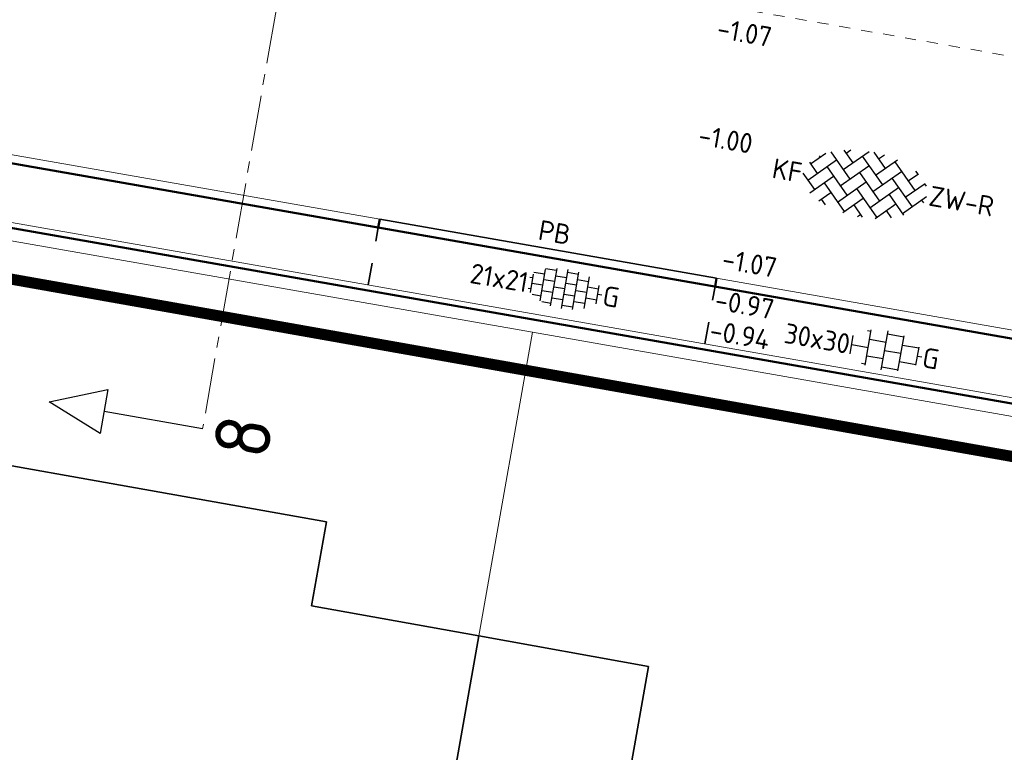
# Model space of a CAD drawing. Header units: metres. Extents: x 2514 to 227642, y 1683 to 852646.
# Tile 134 of 256: x 113734 to 113752, y 426369 to 426382. Entities that reach past the tile are written whole.
import ezdxf
from ezdxf.enums import TextEntityAlignment as Align
from ezdxf.lldxf.tags import DXFTag

# ---------------------------------------------------------------- set-up
doc = ezdxf.new("R2010")
doc.units = ezdxf.units.M
for name, pattern in [('VW-1-1_STREEP', [2, 1, -1]), ('XX-CENTER', [8, 5, -1, 1, -1]), ('ZZ-HIDDEN-SO', [4, 2, -2])]:
    doc.linetypes.add(name, pattern=pattern)
for name, color, linetype, lineweight in [('B-WE-KG-GRENS_PERCEEL-GV', 252, 'KG-PERCEEL', 18), ('B-WE-OG-BEBOUWING-GV', 4, 'Continuous', 35), ('N-WE-KG-WERKGRENS-G', 7, 'XX-CENTER', 35), ('N-WE-VH-KANTOPSLUITING-T18', 1, 'Continuous', 18), ('N-WE-VH-KANTOPSLUITING_ACHTERKANTBAND-G', 1, 'Continuous', 50), ('N-WE-VH-KANTOPSLUITING_GELEIDEBAND-G', 2, 'Continuous', 35), ('N-WE-VH-KANTOPSLUITING_OPSLUITBAND_100X200-G', 1, 'Continuous', 18), ('N-WE-VH-KANTOPSLUITING_TROTTOIRBAND_130 150-G', 2, 'Continuous', 13), ('N-WE-VH-MATERIAALGRENS-G', 7, 'ZZ-HIDDEN-SO', 35), ('N-WE-VH-NAP-T18', 1, 'Continuous', 18), ('N-WE-VH-VERHARDING_BETONSTRAATSTEEN-S', 1, 'Continuous', 25), ('N-WE-VH-VERHARDING_TEGEL-S', 1, 'Continuous', 25), ('N-WE-VW-MARKERING_LANGS_STREEP_11_010-G', 7, 'VW-1-1_STREEP', 13), ('X-XX-AL-VERWIJZING-S', 7, 'Continuous', 25), ('X-XX-AL-VERWIJZING_DOORSNEDE-G', 7, 'XX-CENTER', 18)]:
    doc.layers.add(name, color=color, linetype=linetype, lineweight=lineweight)
doc.styles.add('ISO', font='NLCS-ISO.ttf')
doc.styles.add('NLCS-ISO', font='NLCS-ISO.ttf', dxfattribs={"height": 1.8})
doc.styles.add('NLCS-ISO-M200-T18', font='NLCS-ISO.ttf', dxfattribs={"height": 0.36})
doc.styles.get("Standard").update_dxf_attribs({"font": 'romans'})
tags = doc.linetypes.add('KG-PERCEEL', pattern='A,5.5,-2,["P",Standard,S=1.8,R=0,X=-0.5,Y=-0.9],-2,5.5,-2,[5,NLCS.SHX,S=0.75,R=0,X=0,Y=0],-2', length=19).pattern_tags.tags
tags[6] = DXFTag(74, 10)

# ---------------------------------------------------------------- blocks, each defined once
blk = doc.blocks.new('SVH-BSS_KEIFORMAAT_KEPER-SO')
at = {"ltscale": 0.1}
for p, q in [((-2.227, 0.742), (-0.213, 2.757)), ((0.216, 2.754), (1.485, 1.485)), ((0.742, 2.227), (1.197, 2.682)), ((-5.197, 0.742), (-4.026, 1.914)), ((-3.597, 2.112), (-1.485, 0)), ((-2.477, 2.477), (-1.485, 1.485)), ((-2.227, 2.227), (-1.846, 2.609)), ((-0.742, 2.227), (1.485, 0)), ((0.742, 0.742), (2.446, 2.446)), ((2.227, 2.227), (4.455, 0)), ((-5.197, -0.742), (-2.97, 1.485)), ((-4.565, 1.595), (-4.455, 1.485)), ((-2.227, -0.742), (0, 1.485)), ((0.742, -0.742), (2.97, 1.485)), ((3.712, 0.742), (4.502, 1.532)), ((4.221, 1.719), (4.455, 1.485)), ((-5.336, 0.881), (-4.455, 0)), ((-4.812, -1.842), (-2.97, 0)), ((-3.712, 0.742), (-1.485, -1.485)), ((-2.227, -2.227), (0, 0)), ((-0.742, 0.742), (1.485, -1.485)), ((0.742, -2.227), (2.97, 0)), ((2.227, 0.742), (4.455, -1.485)), ((3.712, -0.742), (5.247, 0.792)), ((5.197, 0.742), (5.392, 0.548)), ((-5.735, -0.205), (-4.455, -1.485)), ((-3.712, -0.742), (-1.485, -2.97)), ((-0.742, -0.742), (1.485, -2.97)), ((2.227, -0.742), (3.844, -2.359)), ((3.712, -2.227), (5.574, -0.365)), ((5.197, -0.742), (5.405, -0.951)), ((-3.894, -2.409), (-2.97, -1.485)), ((-1.594, -3.079), (0, -1.485)), ((1.365, -3.09), (2.97, -1.485)), ((-3.712, -2.227), (-3.271, -2.669)), ((-0.742, -2.227), (0.214, -3.184)), ((2.227, -2.227), (2.781, -2.781)), ((-0.217, -3.187), (0, -2.97))]:
    blk.add_line(p, q, dxfattribs=at)
at = {"style": 'NLCS-ISO'}
blk.add_attdef('FORMAAT', text='', height=1.8, dxfattribs=at).set_placement((-5.835, -0.215), align=Align.MIDDLE_RIGHT)
blk.add_attdef('KLEUR', text='', height=1.8, dxfattribs=at).set_placement((5.825, -0.215), align=Align.MIDDLE_LEFT)
at = {"style": 'NLCS-ISO', "flags": 1}
blk.add_attdef('FUNCTIE', text='', height=1.8, dxfattribs=at).set_placement((0.116, -3.585), align=Align.MIDDLE_CENTER)
blk = doc.blocks.new('SVH-TEGEL_300X300_DUN_HALFST_KL-SO')
for p, q in [((0, -1.784), (0, 1.784)), ((-1.837, 1.5), (-1.5, 1.5)), ((-1.5, -1.6), (-1.5, 1.6)), ((0, 1.5), (1.5, 1.5)), ((1.5, -1.6), (1.5, 1.6)), ((-3.08, 0.75), (-3, 0.75)), ((-3, -0.835), (-3, 0.835)), ((-3, 0), (-1.5, 0)), ((-1.5, 0.75), (0, 0.75)), ((0, 0), (1.5, 0)), ((1.5, 0.75), (3, 0.75)), ((3, -0.835), (3, 0.835)), ((3, 0), (3.395, 0)), ((-3.08, -0.75), (-3, -0.75)), ((-1.5, -0.75), (0, -0.75)), ((1.5, -0.75), (3, -0.75)), ((-1.837, -1.5), (-1.5, -1.5)), ((0, -1.5), (1.5, -1.5))]:
    blk.add_line(p, q)
at = {"style": 'NLCS-ISO'}
blk.add_attdef('FORMAAT', text='', height=1.8, dxfattribs=at).set_placement((-3.18, 0), align=Align.MIDDLE_RIGHT)
blk.add_attdef('KLEUR', text='', height=1.8, dxfattribs=at).set_placement((3.495, 0), align=Align.MIDDLE_LEFT)
at = {"style": 'NLCS-ISO', "flags": 1}
blk.add_attdef('FUNCTIE', text='', height=1.8, dxfattribs=at).set_placement((0.116, -3.585), align=Align.MIDDLE_CENTER)
blk = doc.blocks.new('SAL-VERWIJZING_DOORSNEDE_BOVEN-SO')
for p, q in [((-2, 9), (0, 14)), ((0, 14), (2, 9)), ((2, 9), (-2, 9)), ((0, 0), (0, 9))]:
    blk.add_line(p, q)
at = {"lineweight": 50, "style": 'NLCS-ISO'}
blk.add_attdef('...', text='', height=5, dxfattribs=at).set_placement((-0.053, -1.188), align=Align.TOP_CENTER)
blk = doc.blocks.new('SVH-TEGEL_200X200_HALFST_KL-SO')
for p, q in [((0, -1.784), (0, 1.784)), ((-2, 1), (-3, 1)), ((-1, 1.5), (-2, 1.5)), ((-2, -1.441), (-2, 1.441)), ((-1, -1.705), (-1, 1.705)), ((0, 1), (-1, 1)), ((1, 1.5), (0, 1.5)), ((1, -1.705), (1, 1.705)), ((2, 1), (1, 1)), ((2, -1.441), (2, 1.441)), ((-3, 0.5), (-3.259, 0.5)), ((-3, -0.835), (-3, 0.835)), ((-2, 0), (-3, 0)), ((-1, 0.5), (-2, 0.5)), ((0, 0), (-1, 0)), ((1, 0.5), (0, 0.5)), ((2, 0), (1, 0)), ((3, 0.5), (2, 0.5)), ((3, -0.835), (3, 0.835)), ((3.395, 0), (3, 0)), ((-3, -0.5), (-3.259, -0.5)), ((-1, -0.5), (-2, -0.5)), ((1, -0.5), (0, -0.5)), ((3, -0.5), (2, -0.5)), ((-2, -1), (-2.811, -1)), ((-1, -1.5), (-1.837, -1.5)), ((0, -1), (-1, -1)), ((1, -1.5), (0, -1.5)), ((2, -1), (1, -1))]:
    blk.add_line(p, q)
at = {"style": 'NLCS-ISO'}
blk.add_attdef('FORMAAT', text='', height=1.8, dxfattribs=at).set_placement((-3.359, 0), align=Align.MIDDLE_RIGHT)
blk.add_attdef('KLEUR', text='', height=1.8, dxfattribs=at).set_placement((3.495, 0), align=Align.MIDDLE_LEFT)
at = {"style": 'NLCS-ISO', "flags": 1}
blk.add_attdef('FUNCTIE', text='', height=1.8, dxfattribs=at).set_placement((0.116, -3.585), align=Align.MIDDLE_CENTER)

msp = doc.modelspace()

# ---------------------------------------------------------------- linework, layer by layer
at = {"layer": 'B-WE-KG-GRENS_PERCEEL-GV', "ltscale": 0.2}
for points in [[(113718.614, 426360.59), (113736.25, 426354.168), (113738.203, 426365.933), (113741.088, 426365.443), (113743.058, 426376.615), (113728.924, 426379.095), (113721.921, 426380.357)], [(113759.476, 426373.734), (113743.058, 426376.615)]]:
    msp.add_lwpolyline(points, dxfattribs=at)
at = {"layer": 'B-WE-OG-BEBOUWING-GV'}
for points in [[(113739.356, 426373.201), (113729.376, 426374.981), (113728.723, 426371.319), (113727.562, 426371.526), (113726.817, 426367.348), (113738.295, 426365.285), (113738.38, 426365.718), (113741.058, 426365.275), (113742.095, 426371.151), (113739.087, 426371.694)], [(113745.143, 426370.601), (113742.095, 426371.151), (113741.058, 426365.275), (113741.142, 426365.261), (113740.883, 426363.795), (113739.801, 426357.74), (113751.346, 426355.707), (113752.687, 426363.322), (113744.135, 426364.857)]]:
    msp.add_lwpolyline(points, close=True, dxfattribs=at)
at = {"layer": 'N-WE-KG-WERKGRENS-G', "ltscale": 0.5, "const_width": 0.2, "flags": 128}
msp.add_lwpolyline([(113683.827, 426386.412), (113761.073, 426372.715), (113733.508, 426295.834, -0.460826), (113724.855, 426292.548), (113668.332, 426303.712, -0.306359), (113663.327, 426308.759)], format="xyb", close=True, dxfattribs=at)
at = {"layer": 'N-WE-VH-KANTOPSLUITING_ACHTERKANTBAND-G'}
msp.add_line((113683.264, 426387.337), (113762.816, 426373.381), dxfattribs=at)
at = {"layer": 'N-WE-VH-KANTOPSLUITING_ACHTERKANTBAND-G', "ltscale": 0.2}
for points in [[(113762.334, 426375.214), (113756.701, 426375.621), (113709.592, 426383.886)], [(113740.286, 426378.501), (113740.312, 426378.649)], [(113746.343, 426377.439), (113746.368, 426377.586)]]:
    msp.add_lwpolyline(points, dxfattribs=at)
at = {"layer": 'N-WE-VH-KANTOPSLUITING_GELEIDEBAND-G', "ltscale": 0.2, "flags": 128}
msp.add_lwpolyline([(113746.368, 426377.586), (113740.312, 426378.649)], dxfattribs=at)
at = {"layer": 'N-WE-VH-KANTOPSLUITING_OPSLUITBAND_100X200-G', "ltscale": 0.2}
msp.add_line((113683.291, 426387.434), (113762.851, 426373.477), dxfattribs=at)
at = {"layer": 'N-WE-VH-KANTOPSLUITING_TROTTOIRBAND_130 150-G', "ltscale": 0.2}
for points in [[(113740.312, 426378.649), (113709.618, 426384.033)], [(113762.345, 426375.363), (113756.719, 426375.771), (113746.368, 426377.586)]]:
    msp.add_lwpolyline(points, dxfattribs=at)
at = {"layer": 'N-WE-VH-MATERIAALGRENS-G', "ltscale": 0.2}
for points in [[(113740.104, 426377.467), (113740.286, 426378.501)], [(113746.161, 426376.404), (113746.343, 426377.439)]]:
    msp.add_lwpolyline(points, dxfattribs=at)
at = {"layer": 'N-WE-VW-MARKERING_LANGS_STREEP_11_010-G', "ltscale": 0.2}
msp.add_line((113693.026, 426391.868), (113752.124, 426381.501), dxfattribs=at)
at = {"layer": 'X-XX-AL-VERWIJZING_DOORSNEDE-G', "ltscale": 0.2, "flags": 128}
msp.add_lwpolyline([(113740.112, 426391.901), (113737.126, 426374.877)], dxfattribs=at)

# ---------------------------------------------------------------- block references
at = {"layer": 'N-WE-VH-VERHARDING_BETONSTRAATSTEEN-S', "xscale": 0.2, "yscale": 0.2, "zscale": 0.2, "rotation": 350.0135621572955}
msp.add_blockref('SVH-BSS_KEIFORMAAT_KEPER-SO', (113749.06, 426379.321), dxfattribs=at).add_auto_attribs({'FORMAAT': 'KF', 'KLEUR': 'ZW-R'})
at = {"layer": 'N-WE-VH-VERHARDING_TEGEL-S'}
for name, p, xscale, yscale, zscale, rotation, values in [('SVH-TEGEL_200X200_HALFST_KL-SO', (113743.64, 426377.395), 0.2000000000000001, 0.2000000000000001, 0.2000000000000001, 350.3468327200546, {'FORMAAT': '21x21', 'KLEUR': 'G'}), ('SVH-TEGEL_300X300_DUN_HALFST_KL-SO', (113749.392, 426376.289), 0.2, 0.2, 0.2, 350.013562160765, {'FORMAAT': '30x30', 'KLEUR': 'G'})]:
    msp.add_blockref(name, p, dxfattribs=dict(at, xscale=xscale, yscale=yscale, zscale=zscale, rotation=rotation)).add_auto_attribs(values)
at = {"layer": 'X-XX-AL-VERWIJZING-S', "ltscale": 0.2, "xscale": 0.2, "yscale": 0.2, "zscale": 0.2, "rotation": 80.05004763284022}
msp.add_blockref('SAL-VERWIJZING_DOORSNEDE_BOVEN-SO', (113737.126, 426374.877), dxfattribs=at).add_auto_attribs({'...': '8'})

# ---------------------------------------------------------------- texts
at = {"layer": 'N-WE-VH-KANTOPSLUITING-T18', "style": 'NLCS-ISO-M200-T18'}
msp.add_text('PB', height=0.36, rotation=350.05, dxfattribs=at).set_placement((113743.144, 426378.285))
at = {"layer": 'N-WE-VH-NAP-T18', "style": 'ISO'}
for s, p in [('-1.07', (113746.357, 426381.916)), ('-1.00', (113746.02, 426379.994)), ('-1.07', (113746.448, 426377.765)), ('-0.97', (113746.319, 426377.03)), ('-0.94', (113746.224, 426376.483))]:
    msp.add_text(s, height=0.36, rotation=350.05, dxfattribs=at).set_placement(p)

doc.saveas('drawing.dxf')
